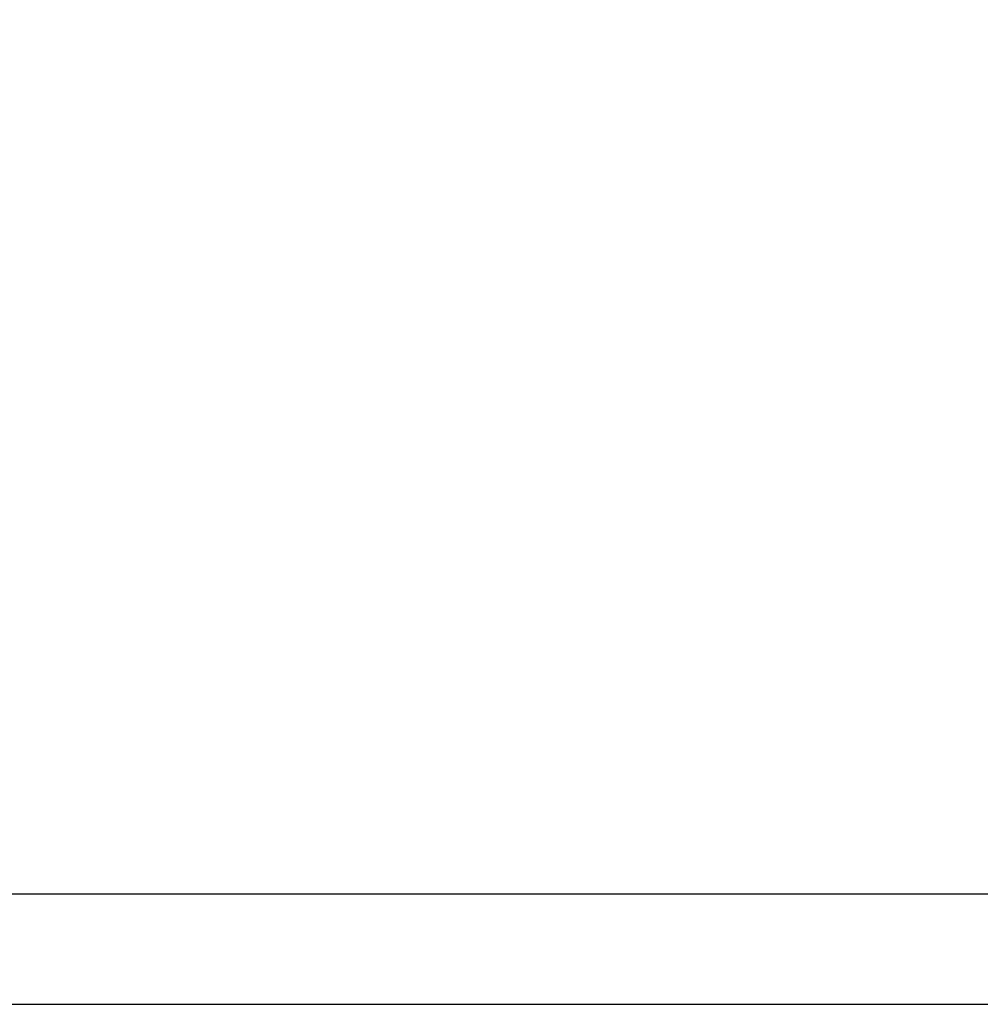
# Model space of a CAD drawing. Header units: millimetres. Extents: x 0 to 4378, y 0 to 2376.
# Tile 134 of 212: x 3579 to 3666, y 0 to 89. Entities that reach past the tile are written whole.
import ezdxf
from ezdxf.enums import TextEntityAlignment as Align

# ---------------------------------------------------------------- set-up
doc = ezdxf.new("R2010")
doc.units = ezdxf.units.MM
doc.header["$LTSCALE"] = 0.2
doc.layers.add('05_Section Line', color=3, linetype='Continuous')
doc.styles.add('Rainbow-2.5 Style', font='malgunsl.ttf')

# ---------------------------------------------------------------- blocks, each defined once
blk = doc.blocks.new('A$C04cd0c3c1123')
blk.add_lwpolyline([(0, 0), (420, 0), (420, 297), (0, 297)], close=True)
at = {"layer": '05_Section Line', "linetype": 'Continuous'}
blk.add_lwpolyline([(410, 10), (410, 287), (10, 287), (10, 10)], close=True, dxfattribs=at)
at = {"linetype": 'Continuous', "style": 'Rainbow-2.5 Style'}
for tag, p in [('PART_NAME', (371.5, 54.625)), ('DRAWING_NO', (364.5, 45.875)), ('REV', (401.25, 45.875)), ('제도', (383.75, 37.055)), ('DATE_1', (401.25, 37.055)), ('SCALE', (340, 34.5)), ('MATERIAL', (361, 34.5)), ('검도', (383.75, 30.055)), ('DATE_2', (401.25, 30.055)), ('승인', (383.75, 23.055)), ('DATE_3', (401.25, 23.055)), ('REFERENCE', (361, 20.5)), ('PAGE', (383.75, 16.125))]:
    blk.add_attdef(tag, text='', height=2.5, dxfattribs=at).set_placement(p, align=Align.MIDDLE_CENTER)

msp = doc.modelspace()

# ---------------------------------------------------------------- block references
msp.add_blockref('A$C04cd0c3c1123', (3364, 0))

doc.saveas('drawing.dxf')
